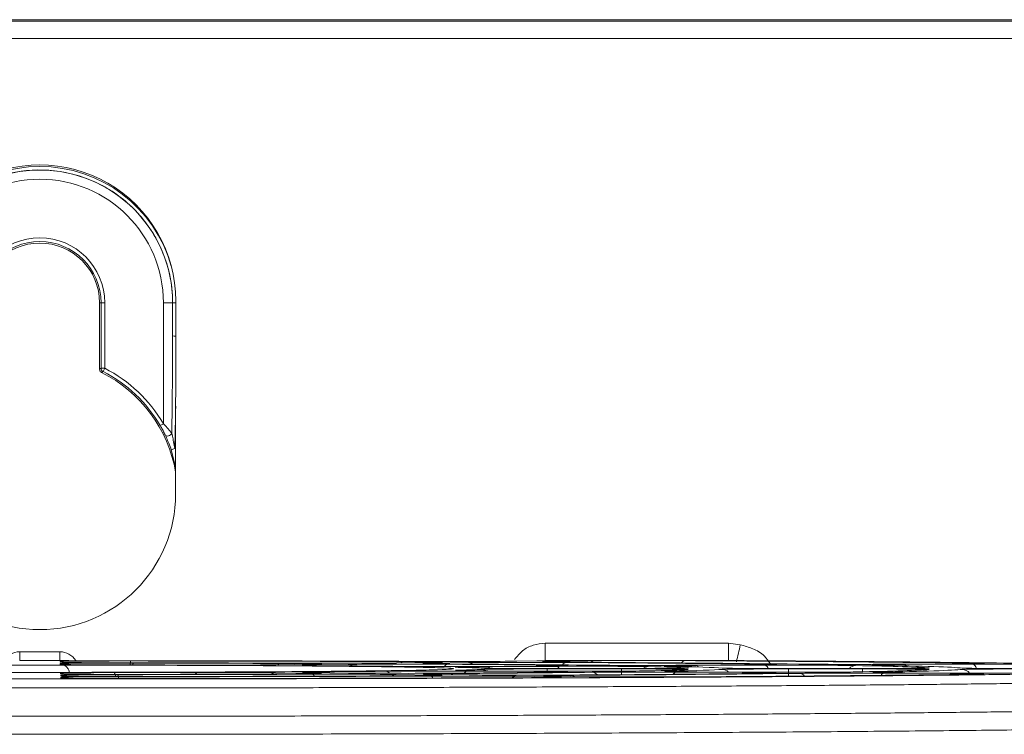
# Model space of a CAD drawing. Header units: millimetres. Extents: x 0 to 2100, y 0 to 1485.
# Tile 49 of 66: x 613 to 667, y 1332 to 1371. Entities that reach past the tile are written whole.
import ezdxf

# ---------------------------------------------------------------- set-up
doc = ezdxf.new("R2010")
doc.units = ezdxf.units.MM
doc.header["$LTSCALE"] = 5

msp = doc.modelspace()

# ---------------------------------------------------------------- linework, layer by layer
at = {"color": 7, "linetype": 'Continuous', "lineweight": 15}
for p, q in [((717.269, 1370.906), (511.269, 1370.906)), ((511.353, 1370.822), (717.185, 1370.822)), ((717.185, 1369.874), (511.353, 1369.874)), ((617.519, 1351.887), (617.519, 1355.503)), ((617.599, 1355.503), (617.519, 1355.503)), ((617.599, 1351.936), (617.599, 1355.503)), ((617.799, 1355.503), (617.599, 1355.503)), ((617.799, 1355.503), (617.799, 1351.936)), ((620.991, 1348.92), (620.991, 1355.503)), ((620.991, 1355.503), (621.491, 1355.503)), ((621.491, 1355.503), (621.491, 1353.697)), ((621.492, 1355.503), (621.491, 1355.503)), ((621.491, 1353.697), (621.492, 1355.503)), ((621.658, 1345.103), (621.663, 1355.603)), ((617.519, 1351.887), (617.599, 1351.936)), ((617.599, 1351.936), (617.799, 1351.936)), ((617.709, 1351.758), (617.799, 1351.936)), ((620.819, 1348.82), (620.991, 1348.92)), ((613.174, 1336.041), (613.174, 1336.515)), ((613.174, 1336.515), (615.364, 1336.515)), ((615.364, 1336.041), (615.364, 1336.515)), ((641.762, 1336.985), (651.732, 1336.985)), ((651.732, 1336.985), (651.732, 1336.037)), ((651.732, 1336.985), (652.375, 1336.895)), ((613.174, 1336.041), (613.174, 1336.037)), ((615.364, 1336.041), (613.174, 1336.041)), ((615.364, 1336.037), (615.364, 1336.041)), ((615.369, 1335.943), (615.367, 1335.981)), ((615.432, 1336.034), (615.404, 1336.035)), ((635.69, 1335.932), (633.677, 1335.902)), ((635.586, 1335.892), (637.597, 1335.922)), ((641.315, 1336.017), (640.214, 1336)), ((651.732, 1336.037), (641.762, 1336.037)), ((642.115, 1335.991), (644.121, 1336.021)), ((615.375, 1335.829), (615.373, 1335.867)), ((629.134, 1335.833), (627.107, 1335.802)), ((629.025, 1335.793), (631.05, 1335.823)), ((631.071, 1335.355), (629.044, 1335.385)), ((641.256, 1335.736), (637.497, 1335.717)), ((637.517, 1335.461), (641.249, 1335.442)), ((638.614, 1335.701), (642.369, 1335.719)), ((642.372, 1335.459), (638.637, 1335.478)), ((645.915, 1335.599), (641.863, 1335.599)), ((641.863, 1335.579), (645.915, 1335.579)), ((642.944, 1335.758), (642.941, 1335.757)), ((652.602, 1335.793), (648.862, 1335.775)), ((648.882, 1335.403), (652.586, 1335.385)), ((649.974, 1335.758), (653.712, 1335.777)), ((653.713, 1335.402), (650.007, 1335.42)), ((659.018, 1335.599), (654.993, 1335.599)), ((654.993, 1335.579), (659.018, 1335.579)), ((663.911, 1335.85), (660.174, 1335.832)), ((661.283, 1335.815), (665.017, 1335.834)), ((665.599, 1335.872), (665.595, 1335.872)), ((615.402, 1335.312), (615.4, 1335.349)), ((615.408, 1335.197), (615.406, 1335.234)), ((615.414, 1335.083), (615.412, 1335.12)), ((627.088, 1335.375), (629.112, 1335.345)), ((633.648, 1335.276), (635.659, 1335.246)), ((637.627, 1335.256), (635.613, 1335.286)), ((640.177, 1335.177), (642.183, 1335.147)), ((644.16, 1335.157), (642.151, 1335.187)), ((660.196, 1335.346), (663.886, 1335.328)), ((665.017, 1335.345), (661.324, 1335.363))]:
    msp.add_line(p, q, dxfattribs=at)
at = {"color": 8, "linetype": 'Continuous', "lineweight": 15}
for p, q in [((621.659, 1346.57), (621.422, 1347.503)), ((615.43, 1335.94), (615.369, 1335.943)), ((615.436, 1335.826), (615.375, 1335.829)), ((636.752, 1335.592), (636.737, 1335.587)), ((641.863, 1335.461), (641.863, 1335.579)), ((645.915, 1335.267), (645.915, 1335.579)), ((649.433, 1335.629), (649.508, 1335.635)), ((654.993, 1335.185), (654.993, 1335.579)), ((659.018, 1335.423), (659.018, 1335.579)), ((662.573, 1335.63), (662.631, 1335.634)), ((615.544, 1335.304), (615.402, 1335.312)), ((615.569, 1335.189), (615.408, 1335.197)), ((615.584, 1335.075), (615.414, 1335.083))]:
    msp.add_line(p, q, dxfattribs=at)
at = {"color": 7, "linetype": 'Continuous', "lineweight": 15, "flags": 128}
for points in [[(621.086, 1348.315), (621.114, 1348.281), (621.157, 1348.258), (621.211, 1348.25), (621.271, 1348.257), (621.329, 1348.279), (621.382, 1348.313), (621.423, 1348.355), (621.448, 1348.403)], [(615.367, 1335.981), (615.461, 1335.972), (615.466, 1335.971)]]:
    msp.add_lwpolyline(points, dxfattribs=at)
at = {"color": 8, "linetype": 'Continuous', "lineweight": 15, "flags": 128}
for points in [[(642.115, 1335.991), (642.196, 1335.981), (642.27, 1335.957)], [(629.025, 1335.793), (629.107, 1335.783), (629.18, 1335.759)], [(635.586, 1335.892), (635.667, 1335.883), (635.741, 1335.858)], [(615.402, 1335.312), (615.496, 1335.303), (615.501, 1335.302)], [(628.958, 1335.311), (629.031, 1335.335), (629.112, 1335.345)], [(635.505, 1335.212), (635.578, 1335.236), (635.659, 1335.246)], [(642.029, 1335.113), (642.102, 1335.138), (642.183, 1335.147)]]:
    msp.add_lwpolyline(points, dxfattribs=at)
at = {"color": 7, "linetype": 'Continuous', "lineweight": 15}
for centre, radius, start, end in [((614.269, 1355.607), 7.394, 359.9738, 180.0262), ((614.269, 1355.503), 7.222, 0, 180), ((614.269, 1355.503), 6.722, 0, 180), ((614.269, 1355.503), 3.53, 0, 180), ((614.269, 1355.503), 3.33, 0, 180), ((614.269, 1355.503), 3.25, 0, 180), ((617.799, 1351.936), 0.2, 180.0029, 243.0127), ((632.592, 1328.095), 27.955, 122.1684, 122.3603), ((614.269, 1345.003), 7.5, 9.8325, 63.3813), ((614.269, 1345.003), 7.58, 30.2294, 63.0156), ((614.269, 1345.003), 7.78, 30.2294, 63.0156), ((621.914, 1346.558), 1.065, 106.5558, 117.5305), ((614.269, 1345.107), 7.389, 180.0262, 359.9738), ((615.406, 1334.734), 0.5, 65.458, 90.0003), ((615.412, 1334.62), 0.5, 65.4985, 90.0003)]:
    msp.add_arc(centre, radius, start, end, dxfattribs=at)
at = {"color": 8, "linetype": 'Continuous', "lineweight": 15}
for centre, radius, start, end in [((614.269, 1355.496), 7.423, 15.617, 164.383), ((621.631, 1356.378), 0.886, 260.9898, 272.085), ((621.63, 1354.572), 0.886, 260.9898, 272.085), ((635.284, 1340.246), 17.417, 345.7849, 348.9068), ((619.696, 1335.807), 0.522, 156.978, 181.101), ((634.031, 1335.839), 0.139, 97.9054, 151.6989), ((637.591, 1335.525), 0.398, 52.9148, 89.1487), ((642.93, 1335.682), 0.252, 95.5487, 151.8433), ((644.115, 1335.623), 0.398, 53.0698, 89.1521), ((649.391, 1335.792), 0.241, 95.9569, 151.7891), ((619.478, 1335.791), 0.154, 136.3628, 177.6497), ((622.657, 1335.242), 0.154, 17.1941, 73.6518), ((627.335, 1335.753), 0.128, 100.0049, 156.2662), ((629.854, 1335.187), 0.238, 50.3695, 87.9542), ((631.044, 1335.425), 0.398, 52.5022, 89.1398), ((633.061, 1335.112), 0.342, 41.8459, 88.0624), ((636.496, 1335.571), 0.262, 94.3988, 146.6085), ((637.545, 1335.258), 0.205, 97.7751, 152.4702), ((638.285, 1335.065), 0.488, 59.5033, 89.8829), ((638.59, 1335.507), 0.194, 33.2127, 83.0169), ((641.261, 1335.274), 0.169, 94.2621, 138.7283), ((642.339, 1335.511), 0.211, 24.6303, 81.8193), ((644.313, 1335.028), 0.367, 38.6808, 88.2457), ((647.366, 1335.258), 0.446, 90.5194, 129.9202), ((648.911, 1335.198), 0.207, 97.9532, 153.7435), ((649.959, 1335.58), 0.178, 34.4802, 85.0607), ((651.387, 1335.055), 0.496, 45.9434, 89.8883), ((652.599, 1335.216), 0.169, 94.3051, 139.1678), ((653.655, 1335.526), 0.257, 16.7925, 77.277), ((658.655, 1335.32), 0.443, 90.9223, 141.0031), ((661.268, 1335.64), 0.176, 36.2042, 85.2351), ((664.443, 1335.052), 0.498, 36.0896, 89.9147), ((664.939, 1335.553), 0.291, 11.3418, 74.4368), ((618.072, 1335.187), 0.309, 357.2897, 38.517), ((618.146, 1335.077), 0.404, 357.2843, 27.6165), ((627.092, 1334.982), 0.394, 90.66, 126.5258), ((629.047, 1335.126), 0.168, 20.7876, 77.2283), ((633.653, 1334.883), 0.394, 90.6597, 126.5047), ((635.493, 1335.017), 0.176, 22.4628, 78.6992), ((636.575, 1335.111), 0.216, 46.9981, 87.3889), ((640.182, 1334.784), 0.394, 90.6597, 126.5049), ((643.193, 1335.024), 0.205, 45.1239, 87.0289), ((655.568, 1334.951), 0.387, 38.6399, 87.8186), ((660.226, 1335.139), 0.209, 98.0707, 154.5834), ((663.899, 1335.158), 0.17, 94.3336, 139.4591)]:
    msp.add_arc(centre, radius, start, end, dxfattribs=at)
at = {"color": 7, "linetype": 'Continuous', "lineweight": 15}
for centre, major_axis, ratio, start_param, end_param in [((620.991, 1353.814), (0, 13.357), 0.037434, 4.29527, 4.703662), ((614.269, 1335.589), (50.368, 0), 0.008727, 1.135467, 1.53002), ((614.269, 1335.589), (48.632, 0), 0.008727, 1.152764, 1.4689), ((632.53, 1335.948), (3.65, 0), 0.008727, 0.59356, 1.152764), ((637.051, 1336.016), (3.654, 0), 0.008727, 4.27706, 5.75919), ((632.53, 1335.948), (3.65, 0), 0.008727, 5.75919, 6.237881), ((640.757, 1335.906), (3.648, 0), 0.008727, 0.941176, 2.61839), ((645.278, 1335.975), (3.652, 0), 0.008727, 3.190602, 4.100976), ((614.269, 1335.589), (48.632, 0), 0.008727, 0.625604, 0.941176), ((614.269, 1335.589), (50.368, 0), 0.008727, 0.609763, 0.959383), ((647.285, 1336.005), (3.653, 0), 0.008727, 0.964949, 2.61839), ((614.269, 1335.589), (61.632, 0), 0.008727, 0.602604, 0.964949), ((614.269, 1335.589), (24.368, 0), 0.008727, 1.217823, 1.404862), ((614.269, 1335.589), (24.368, 0), 0.008727, 4.879142, 5.065679), ((614.269, 1335.589), (37.368, 0), 0.008727, 1.163493, 1.458076), ((614.269, 1335.589), (35.632, 0), 0.008727, 1.196018, 1.427251), ((623.952, 1335.818), (3.644, 0), 0.008727, 4.359416, 5.75919), ((623.952, 1335.36), (3.62, 0), 0.008727, 0.523203, 1.924086), ((625.978, 1335.849), (3.645, 0), 0.008727, 0.632681, 1.196018), ((632.18, 1335.777), (3.641, 0), 0.008727, 3.179839, 4.018615), ((632.18, 1335.401), (3.622, 0), 0.008727, 3.220318, 3.665587), ((632.18, 1335.401), (3.622, 0), 0.008727, 2.265155, 2.6413), ((630.517, 1335.917), (3.649, 0), 0.008727, 4.305086, 5.75919), ((625.978, 1335.849), (3.645, 0), 0.008727, 5.75919, 6.243604), ((614.269, 1335.589), (24.368, 0), 0.008727, 0.690564, 0.877023), ((614.269, 1335.589), (24.368, 0), 0.008727, 5.406748, 5.593829), ((634.205, 1335.807), (3.643, 0), 0.008727, 0.897924, 2.61839), ((638.745, 1335.876), (3.647, 0), 0.008727, 3.186178, 4.072949), ((614.269, 1335.589), (35.632, 0), 0.008727, 5.384691, 5.61519), ((614.269, 1335.589), (35.632, 0), 0.008727, 0.667358, 0.897924), ((614.269, 1335.589), (37.368, 0), 0.008727, 0.637221, 0.931356), ((614.269, 1335.589), (37.368, 0), 0.008727, 5.352375, 5.646887), ((614.269, 1335.589), (24.368, 0), 0.008727, 0.170918, 0.358284), ((614.269, 1335.589), (24.368, 0), 0.008727, 5.926928, 6.113169), ((641.863, 1335.63), (3.634, 0), 0.008727, 3.312511, 4.712389), ((641.863, 1335.547), (3.629, 0), 0.008727, 1.570796, 2.971576), ((645.915, 1335.63), (3.634, 0), 0.008727, 4.712389, 5.950445), ((645.915, 1335.547), (3.629, 0), 0.008727, 0.493977, 1.570796), ((614.269, 1335.589), (35.632, 0), 0.008727, 0.148536, 0.37975), ((614.269, 1335.589), (35.632, 0), 0.008727, 5.903827, 6.133745), ((614.269, 1335.589), (37.368, 0), 0.008727, 0.116569, 0.411355), ((614.269, 1335.589), (37.368, 0), 0.008727, 5.873598, 6.167525), ((654.993, 1335.63), (3.634, 0), 0.008727, 3.258161, 4.712389), ((654.993, 1335.547), (3.629, 0), 0.008727, 1.570796, 3.025933), ((614.269, 1335.589), (48.632, 0), 0.008727, 0.105298, 0.421313), ((614.269, 1335.589), (48.632, 0), 0.008727, 5.862055, 6.176978), ((659.018, 1335.63), (3.634, 0), 0.008727, 4.712389, 5.900871), ((659.018, 1335.547), (3.629, 0), 0.008727, 0.493962, 1.570796), ((614.269, 1335.589), (50.368, 0), 0.008727, 0.088532, 0.438676), ((614.269, 1335.589), (50.368, 0), 0.008727, 5.846148, 6.195564), ((668.06, 1335.63), (3.634, 0), 0.008727, 3.230125, 4.712389), ((668.06, 1335.547), (3.629, 0), 0.008727, 1.570796, 3.053971), ((614.269, 1335.589), (37.368, 0), 0.008727, 4.825955, 5.120055), ((614.269, 1335.589), (50.368, 0), 0.008727, 4.798577, 5.148104), ((614.269, 1335.589), (61.632, 0), 0.008727, 4.792317, 5.153804), ((614.269, 1335.589), (48.632, 0), 0.008727, 4.815278, 5.13005), ((614.269, 1335.589), (35.632, 0), 0.008727, 4.856963, 5.086832), ((625.978, 1335.329), (3.618, 0), 0.008727, 5.086832, 6.206909), ((630.517, 1335.26), (3.614, 0), 0.008727, 0.523203, 1.978462), ((634.205, 1335.371), (3.62, 0), 0.008727, 3.665587, 5.384691), ((632.53, 1335.23), (3.613, 0), 0.008727, 5.13005, 6.206859), ((638.745, 1335.302), (3.617, 0), 0.008727, 3.220375, 3.665587), ((637.051, 1335.162), (3.609, 0), 0.008727, 0.523203, 2.006511), ((638.745, 1335.302), (3.617, 0), 0.008727, 2.210783, 2.626429), ((640.757, 1335.271), (3.615, 0), 0.008727, 3.665587, 5.341471), ((639.058, 1335.131), (3.608, 0), 0.008727, 5.153804, 6.206809), ((645.278, 1335.203), (3.611, 0), 0.008727, 3.220431, 3.665587), ((614.269, 1335.589), (48.632, 0), 0.008727, 5.341471, 5.656771), ((614.269, 1335.589), (50.368, 0), 0.008727, 5.324327, 5.6742), ((647.285, 1335.173), (3.61, 0), 0.008727, 3.665587, 5.317716), ((614.269, 1335.589), (61.632, 0), 0.008727, 5.317716, 5.679675)]:
    msp.add_ellipse(centre, major_axis=major_axis, ratio=ratio, start_param=start_param, end_param=end_param, dxfattribs=at)
at = {"color": 8, "linetype": 'Continuous', "lineweight": 15}
for centre, major_axis, ratio, start_param, end_param in [((620.991, 1353.803), (0, 13.357), 0.052408, 4.227634, 4.41453), ((613.174, 1335.515), (0.028, 1), 0.999504, 0.028186, 1.056476), ((615.364, 1335.515), (-0.028, 1), 0.999504, 5.226486, 6.254999), ((632.53, 1335.948), (3.65, 0), 0.008727, 6.237881, 6.876745), ((645.278, 1335.975), (3.652, 0), 0.008727, 2.61839, 3.190602), ((632.18, 1335.401), (3.622, 0), 0.008727, 2.6413, 3.220318), ((632.18, 1335.777), (3.641, 0), 0.008727, 2.61839, 3.179839), ((625.978, 1335.849), (3.645, 0), 0.008727, 6.243604, 6.915866), ((638.745, 1335.876), (3.647, 0), 0.008727, 2.61839, 3.186178), ((645.915, 1335.547), (3.629, 0), 0.008727, 6.133745, 6.777162), ((645.915, 1335.63), (3.634, 0), 0.008727, 5.950445, 6.431721), ((659.018, 1335.547), (3.629, 0), 0.008727, 6.176978, 6.777148), ((659.018, 1335.63), (3.634, 0), 0.008727, 5.900871, 6.388483), ((625.978, 1335.329), (3.618, 0), 0.008727, 6.206909, 6.806388), ((638.745, 1335.302), (3.617, 0), 0.008727, 2.626429, 3.220375), ((632.53, 1335.23), (3.613, 0), 0.008727, 6.206859, 6.806388), ((645.278, 1335.203), (3.611, 0), 0.008727, 2.182735, 3.220431), ((639.058, 1335.131), (3.608, 0), 0.008727, 6.206809, 6.806388)]:
    msp.add_ellipse(centre, major_axis=major_axis, ratio=ratio, start_param=start_param, end_param=end_param, dxfattribs=at)
at = {"color": 7, "linetype": 'Continuous', "lineweight": 15}
for points, knots in [([(621.492, 1355.503), (621.49, 1355.636), (621.479, 1356.305), (621.225, 1357.776), (620.28, 1359.758), (618.531, 1361.509), (616.303, 1362.581), (613.847, 1362.856), (611.442, 1362.303), (609.352, 1360.986), (607.825, 1359.053), (607.126, 1357.11), (607.066, 1355.902), (607.046, 1355.503)], [0, 0, 0, 0, 0.017692, 0.088872, 0.196343, 0.303797, 0.411108, 0.518274, 0.625357, 0.732455, 0.839658, 0.947012, 1, 1, 1, 1]), ([(617.629, 1351.708), (617.61, 1351.72), (617.572, 1351.744), (617.534, 1351.802), (617.52, 1351.852), (617.519, 1351.881), (617.519, 1351.887)], [0, 0, 0, 0, 0.3048634, 0.609727, 0.914586, 1, 1, 1, 1]), ([(621.086, 1348.315), (621.068, 1348.351), (621.017, 1348.457), (620.923, 1348.637), (620.847, 1348.77), (620.819, 1348.82)], [0, 0, 0, 0, 0.246147, 0.715128, 1, 1, 1, 1]), ([(620.991, 1348.92), (621.04, 1348.869), (621.171, 1348.732), (621.338, 1348.539), (621.419, 1348.439), (621.448, 1348.403)], [0, 0, 0, 0, 0.275756, 0.737167, 1, 1, 1, 1]), ([(621.422, 1347.503), (621.379, 1347.62), (621.297, 1347.844), (621.173, 1348.131), (621.109, 1348.265), (621.086, 1348.315)], [0, 0, 0, 0, 0.40926, 0.781367, 1, 1, 1, 1]), ([(621.448, 1348.403), (621.46, 1348.352), (621.494, 1348.203), (621.552, 1347.922), (621.59, 1347.699), (621.611, 1347.579)], [0, 0, 0, 0, 0.195744, 0.570521, 1, 1, 1, 1]), ([(652.375, 1336.895), (652.605, 1336.832), (653.074, 1336.705), (653.669, 1336.362), (653.912, 1336.01), (654.014, 1335.862)], [0, 0, 0, 0, 0.360018, 0.73211, 1, 1, 1, 1]), ([(615.367, 1335.981), (615.402, 1335.984), (615.475, 1335.991), (616.053, 1336), (616.927, 1336.007), (618.031, 1336.011), (618.821, 1336.011), (619.216, 1336.011)], [0, 0, 0, 0, 0.19401, 0.395212, 0.596556, 0.798287, 1, 1, 1, 1]), ([(618.472, 1335.913), (618.347, 1335.913), (617.835, 1335.914), (616.974, 1335.917), (616.092, 1335.924), (615.533, 1335.932), (615.46, 1335.938), (615.43, 1335.94)], [0, 0, 0, 0, 0.080647, 0.329556, 0.578427, 0.827497, 1, 1, 1, 1]), ([(616.322, 1336.028), (616.21, 1336.028), (615.986, 1336.028), (615.698, 1336.03), (615.501, 1336.032), (615.45, 1336.033), (615.432, 1336.034)], [0, 0, 0, 0, 0.2823584, 0.5647336, 0.846724, 1, 1, 1, 1]), ([(641.762, 1336.037), (641.788, 1336.035), (641.839, 1336.03), (641.678, 1336.023), (641.438, 1336.019), (641.315, 1336.017)], [0, 0, 0, 0, 0.337952, 0.663196, 1, 1, 1, 1]), ([(652.07, 1336.034), (652.059, 1336.034), (651.956, 1336.034), (651.83, 1336.036), (651.755, 1336.037), (651.732, 1336.037)], [0, 0, 0, 0, 0.080096, 0.716549, 1, 1, 1, 1]), ([(677.108, 1335.666), (676.617, 1335.69), (675.817, 1335.729), (673.834, 1335.781), (671.785, 1335.824), (669.293, 1335.866), (666.444, 1335.905), (663.307, 1335.941), (659.897, 1335.975), (656.174, 1336.006), (653.438, 1336.024), (652.07, 1336.034)], [0, 0, 0, 0, 0.166512, 0.271343, 0.376175, 0.484051, 0.591928, 0.692603, 0.793277, 0.896639, 1, 1, 1, 1]), ([(551.427, 1335.512), (551.741, 1335.496), (552.371, 1335.463), (553.977, 1335.414), (556.083, 1335.366), (558.63, 1335.321), (561.507, 1335.28), (564.654, 1335.243), (568.189, 1335.207), (572.059, 1335.174), (576.205, 1335.145), (580.597, 1335.119), (585.277, 1335.096), (590.155, 1335.076), (595.187, 1335.06), (600.327, 1335.048), (605.623, 1335.04), (610.969, 1335.035), (616.306, 1335.035), (621.617, 1335.038), (626.932, 1335.046), (632.157, 1335.057), (637.222, 1335.072), (642.102, 1335.09), (646.837, 1335.113), (652.08, 1335.143), (657.609, 1335.182), (662.531, 1335.228), (666.319, 1335.271), (669.198, 1335.31), (671.681, 1335.351), (673.772, 1335.395), (675.801, 1335.448), (676.616, 1335.488), (677.111, 1335.512)], [0, 0, 0, 0, 0.0314854, 0.0632302, 0.095801, 0.1286592, 0.1576997, 0.1867402, 0.2165152, 0.2465092, 0.2755522, 0.3047983, 0.334359, 0.3643507, 0.3933925, 0.4226374, 0.452197, 0.4821873, 0.5112273, 0.5402673, 0.5700416, 0.6000349, 0.6290765, 0.6583211, 0.6878803, 0.7178704, 0.7617824, 0.8056943, 0.8356887, 0.8647318, 0.893978, 0.9235388, 0.9535305, 1, 1, 1, 1]), ([(591.786, 1335.592), (591.773, 1335.594), (591.702, 1335.608), (592.201, 1335.632), (593.314, 1335.664), (595.063, 1335.694), (597.353, 1335.72), (600.118, 1335.743), (603.291, 1335.762), (606.77, 1335.775), (610.467, 1335.784), (613.002, 1335.785), (614.269, 1335.786)], [0, 0, 0, 0, 0.025266, 0.133595, 0.241898, 0.350202, 0.458496, 0.566791, 0.675089, 0.783387, 0.891693, 1, 1, 1, 1]), ([(636.737, 1335.587), (636.735, 1335.58), (636.729, 1335.562), (635.988, 1335.533), (634.638, 1335.502), (632.672, 1335.474), (630.2, 1335.448), (627.265, 1335.427), (623.969, 1335.41), (620.392, 1335.399), (616.339, 1335.392), (612.196, 1335.392), (608.143, 1335.399), (604.566, 1335.41), (601.271, 1335.427), (598.337, 1335.448), (595.867, 1335.474), (593.901, 1335.502), (592.551, 1335.533), (591.809, 1335.562), (591.804, 1335.58), (591.801, 1335.587)], [0, 0, 0, 0, 0.034343, 0.088336, 0.142329, 0.196352, 0.250375, 0.304377, 0.358379, 0.412383, 0.466386, 0.533685, 0.587682, 0.641678, 0.695673, 0.749669, 0.803663, 0.857658, 0.911659, 0.96566, 1, 1, 1, 1]), ([(614.269, 1335.786), (615.537, 1335.785), (618.072, 1335.784), (621.769, 1335.775), (625.249, 1335.762), (628.423, 1335.743), (631.186, 1335.72), (633.475, 1335.694), (635.224, 1335.664), (636.337, 1335.632), (636.836, 1335.608), (636.766, 1335.594), (636.752, 1335.592)], [0, 0, 0, 0, 0.108311, 0.216623, 0.324957, 0.433292, 0.541528, 0.649769, 0.758059, 0.866347, 0.974636, 1, 1, 1, 1]), ([(615.373, 1335.867), (615.418, 1335.87), (615.504, 1335.877), (616.152, 1335.887), (617.059, 1335.893), (618.182, 1335.897), (618.972, 1335.897), (619.366, 1335.897)], [0, 0, 0, 0, 0.213378, 0.409698, 0.606198, 0.803108, 1, 1, 1, 1]), ([(618.294, 1335.799), (618.23, 1335.799), (617.782, 1335.799), (616.98, 1335.802), (616.099, 1335.809), (615.539, 1335.817), (615.466, 1335.823), (615.436, 1335.826)], [0, 0, 0, 0, 0.04287, 0.302051, 0.561163, 0.820454, 1, 1, 1, 1]), ([(615.561, 1335.791), (615.571, 1335.787), (615.619, 1335.77), (615.715, 1335.705), (615.813, 1335.584), (615.872, 1335.453), (615.868, 1335.369), (615.867, 1335.344)], [0, 0, 0, 0, 0.061382, 0.295429, 0.569948, 0.8708, 1, 1, 1, 1]), ([(637.497, 1335.717), (637.442, 1335.717), (637.044, 1335.715), (636.215, 1335.713), (635.027, 1335.713), (633.895, 1335.717), (633.334, 1335.722), (633.054, 1335.724)], [0, 0, 0, 0, 0.038984, 0.279138, 0.519302, 0.759656, 1, 1, 1, 1]), ([(633.073, 1335.454), (633.116, 1335.454), (633.412, 1335.457), (634.101, 1335.462), (635.231, 1335.465), (636.438, 1335.465), (637.157, 1335.462), (637.517, 1335.461)], [0, 0, 0, 0, 0.040248, 0.280012, 0.519801, 0.759908, 1, 1, 1, 1]), ([(637.09, 1335.663), (637.067, 1335.664), (636.962, 1335.666), (636.944, 1335.669), (636.93, 1335.671)], [0, 0, 0, 0, 0.215467, 1, 1, 1, 1]), ([(638.637, 1335.478), (638.582, 1335.478), (638.192, 1335.48), (637.57, 1335.485), (637.034, 1335.493), (636.973, 1335.499), (636.95, 1335.501)], [0, 0, 0, 0, 0.0581097, 0.4135345, 0.7688263, 1, 1, 1, 1]), ([(637.076, 1335.684), (637.085, 1335.684), (637.168, 1335.688), (637.672, 1335.694), (638.3, 1335.698), (638.614, 1335.701)], [0, 0, 0, 0, 0.060319, 0.53017, 1, 1, 1, 1]), ([(641.249, 1335.442), (641.586, 1335.44), (642.235, 1335.435), (642.735, 1335.429), (642.805, 1335.425), (642.812, 1335.425)], [0, 0, 0, 0, 0.493798, 0.950041, 1, 1, 1, 1]), ([(642.941, 1335.759), (642.899, 1335.756), (642.801, 1335.751), (642.214, 1335.742), (641.575, 1335.738), (641.256, 1335.736)], [0, 0, 0, 0, 0.267029, 0.633531, 1, 1, 1, 1]), ([(642.932, 1335.412), (642.906, 1335.41), (642.842, 1335.404), (642.467, 1335.399), (642.242, 1335.396)], [0, 0, 0, 0, 0.399086, 1, 1, 1, 1]), ([(642.256, 1335.782), (642.518, 1335.778), (642.803, 1335.775), (642.858, 1335.771), (642.863, 1335.771)], [0, 0, 0, 0, 0.916991, 1, 1, 1, 1]), ([(642.369, 1335.719), (642.76, 1335.721), (643.512, 1335.724), (644.752, 1335.724), (645.868, 1335.72), (646.817, 1335.714), (647.18, 1335.707), (647.362, 1335.704)], [0, 0, 0, 0, 0.212888, 0.409186, 0.605808, 0.802914, 1, 1, 1, 1]), ([(647.367, 1335.474), (647.168, 1335.471), (646.784, 1335.464), (645.789, 1335.458), (644.663, 1335.455), (643.453, 1335.455), (642.732, 1335.457), (642.372, 1335.459)], [0, 0, 0, 0, 0.2128537, 0.4093159, 0.6059997, 0.8030069, 1, 1, 1, 1]), ([(648.862, 1335.775), (648.751, 1335.774), (648.295, 1335.772), (647.391, 1335.77), (646.206, 1335.771), (645.099, 1335.775), (644.569, 1335.78), (644.304, 1335.783)], [0, 0, 0, 0, 0.0743121, 0.3056121, 0.5369416, 0.7684756, 1, 1, 1, 1]), ([(644.324, 1335.395), (644.404, 1335.396), (644.725, 1335.399), (645.467, 1335.404), (646.596, 1335.408), (647.804, 1335.408), (648.523, 1335.405), (648.882, 1335.403)], [0, 0, 0, 0, 0.075308, 0.306273, 0.537295, 0.768655, 1, 1, 1, 1]), ([(648.52, 1335.719), (648.471, 1335.72), (648.331, 1335.723), (648.308, 1335.726), (648.293, 1335.728)], [0, 0, 0, 0, 0.353817, 1, 1, 1, 1]), ([(650.007, 1335.42), (649.9, 1335.421), (649.46, 1335.423), (648.831, 1335.429), (648.36, 1335.437), (648.331, 1335.442), (648.322, 1335.444)], [0, 0, 0, 0, 0.11395, 0.467246, 0.820449, 1, 1, 1, 1]), ([(648.436, 1335.741), (648.445, 1335.742), (648.527, 1335.745), (649.033, 1335.752), (649.66, 1335.756), (649.974, 1335.758)], [0, 0, 0, 0, 0.061581, 0.530802, 1, 1, 1, 1]), ([(649.484, 1335.625), (649.484, 1335.625), (649.484, 1335.625), (649.44, 1335.622), (649.346, 1335.621), (649.313, 1335.62)], [0, 0, 0, 0, 0.136349, 0.693193, 1, 1, 1, 1]), ([(649.48, 1335.542), (649.481, 1335.542), (649.482, 1335.542), (649.477, 1335.542), (649.475, 1335.542)], [0, 0, 0, 0, 0.502357, 1, 1, 1, 1]), ([(652.586, 1335.385), (652.887, 1335.383), (653.503, 1335.379), (654.008, 1335.373), (654.096, 1335.369), (654.105, 1335.369)], [0, 0, 0, 0, 0.461427, 0.941955, 1, 1, 1, 1]), ([(654.291, 1335.816), (654.249, 1335.814), (654.15, 1335.808), (653.56, 1335.799), (652.921, 1335.795), (652.602, 1335.793)], [0, 0, 0, 0, 0.271833, 0.635932, 1, 1, 1, 1]), ([(653.712, 1335.777), (654.056, 1335.778), (654.758, 1335.781), (655.949, 1335.781), (657.081, 1335.778), (658.06, 1335.772), (658.452, 1335.766), (658.648, 1335.763)], [0, 0, 0, 0, 0.19359, 0.394748, 0.596196, 0.798108, 1, 1, 1, 1]), ([(658.652, 1335.416), (658.465, 1335.413), (658.084, 1335.407), (657.13, 1335.401), (656.003, 1335.397), (654.794, 1335.397), (654.073, 1335.4), (653.713, 1335.402)], [0, 0, 0, 0, 0.19344, 0.394783, 0.596322, 0.798168, 1, 1, 1, 1]), ([(654.291, 1335.815), (654.292, 1335.815), (654.293, 1335.815), (654.291, 1335.815), (654.291, 1335.815)], [0, 0, 0, 0, 0.792991, 1, 1, 1, 1]), ([(660.174, 1335.832), (660.034, 1335.831), (659.548, 1335.829), (658.605, 1335.827), (657.425, 1335.828), (656.331, 1335.833), (655.817, 1335.838), (655.56, 1335.84)], [0, 0, 0, 0, 0.091486, 0.31848, 0.545515, 0.772762, 1, 1, 1, 1]), ([(659.868, 1335.775), (659.803, 1335.777), (659.641, 1335.78), (659.616, 1335.783), (659.6, 1335.785)], [0, 0, 0, 0, 0.402326, 1, 1, 1, 1]), ([(661.324, 1335.363), (661.19, 1335.364), (660.725, 1335.367), (660.097, 1335.373), (659.657, 1335.381), (659.643, 1335.385), (659.639, 1335.387)], [0, 0, 0, 0, 0.1430162, 0.4967267, 0.8503647, 1, 1, 1, 1]), ([(659.744, 1335.798), (659.754, 1335.799), (659.836, 1335.802), (660.341, 1335.809), (660.969, 1335.813), (661.283, 1335.815)], [0, 0, 0, 0, 0.062091, 0.531058, 1, 1, 1, 1]), ([(662.588, 1335.625), (662.585, 1335.625), (662.572, 1335.624), (662.508, 1335.621), (662.386, 1335.619), (662.358, 1335.618)], [0, 0, 0, 0, 0.214734, 0.822574, 1, 1, 1, 1]), ([(665.595, 1335.873), (665.553, 1335.871), (665.455, 1335.865), (664.868, 1335.856), (664.23, 1335.852), (663.911, 1335.85)], [0, 0, 0, 0, 0.267037, 0.633533, 1, 1, 1, 1]), ([(665.017, 1335.834), (665.336, 1335.835), (666.011, 1335.838), (667.173, 1335.838), (668.313, 1335.835), (669.308, 1335.829), (669.716, 1335.823), (669.919, 1335.82)], [0, 0, 0, 0, 0.182516, 0.386462, 0.590678, 0.795349, 1, 1, 1, 1]), ([(665.045, 1335.894), (665.25, 1335.891), (665.456, 1335.889), (665.503, 1335.886), (665.503, 1335.886)], [0, 0, 0, 0, 0.994364, 1, 1, 1, 1]), ([(677.606, 1335.021), (677.107, 1334.997), (676.298, 1334.957), (674.291, 1334.905), (672.225, 1334.862), (669.708, 1334.82), (666.799, 1334.781), (663.538, 1334.744), (659.942, 1334.709), (655.976, 1334.677), (651.717, 1334.648), (647.224, 1334.622), (642.513, 1334.6), (637.542, 1334.581), (632.415, 1334.566), (627.196, 1334.555), (621.899, 1334.547), (616.484, 1334.543), (611.065, 1334.544), (605.709, 1334.548), (600.425, 1334.556), (595.177, 1334.568), (590.078, 1334.584), (585.188, 1334.604), (580.512, 1334.626), (576.022, 1334.653), (571.818, 1334.683), (567.945, 1334.715), (564.404, 1334.75), (561.178, 1334.788), (558.832, 1334.821), (556.803, 1334.854), (555.063, 1334.887), (553.288, 1334.929), (551.837, 1334.973), (551.234, 1335.005), (550.932, 1335.021)], [0, 0, 0, 0, 0.046467, 0.075404, 0.104542, 0.134313, 0.164304, 0.193243, 0.222383, 0.252157, 0.28215, 0.311086, 0.340222, 0.369992, 0.39998, 0.428919, 0.458058, 0.487831, 0.517823, 0.546758, 0.575895, 0.605665, 0.635654, 0.664591, 0.693728, 0.7235, 0.75349, 0.782429, 0.811569, 0.841342, 0.871335, 0.884962, 0.912231, 0.939668, 0.969721, 1, 1, 1, 1]), ([(615.544, 1335.304), (615.518, 1335.305), (615.469, 1335.306), (615.465, 1335.306), (615.463, 1335.307)], [0, 0, 0, 0, 0.523259, 1, 1, 1, 1]), ([(615.569, 1335.189), (615.538, 1335.19), (615.481, 1335.191), (615.474, 1335.192), (615.471, 1335.192)], [0, 0, 0, 0, 0.527036, 1, 1, 1, 1]), ([(615.584, 1335.074), (615.549, 1335.076), (615.489, 1335.077), (615.48, 1335.078), (615.476, 1335.078)], [0, 0, 0, 0, 0.585541, 1, 1, 1, 1]), ([(619.402, 1335.281), (618.974, 1335.281), (618.151, 1335.281), (617.005, 1335.285), (616.135, 1335.292), (615.627, 1335.299), (615.559, 1335.303), (615.544, 1335.304)], [0, 0, 0, 0, 0.2485364, 0.4773737, 0.7063483, 0.9356611, 1, 1, 1, 1]), ([(619.264, 1335.167), (618.885, 1335.167), (618.112, 1335.167), (617.01, 1335.171), (616.144, 1335.178), (615.647, 1335.184), (615.579, 1335.188), (615.569, 1335.189)], [0, 0, 0, 0, 0.2320114, 0.4728248, 0.7137468, 0.9549936, 1, 1, 1, 1]), ([(619.19, 1335.053), (618.838, 1335.053), (618.092, 1335.053), (617.015, 1335.057), (616.152, 1335.064), (615.659, 1335.07), (615.592, 1335.074), (615.584, 1335.075)], [0, 0, 0, 0, 0.221777, 0.469372, 0.717059, 0.965063, 1, 1, 1, 1]), ([(615.628, 1335.359), (615.64, 1335.36), (615.731, 1335.364), (616.262, 1335.37), (617.165, 1335.376), (617.931, 1335.378), (618.314, 1335.379)], [0, 0, 0, 0, 0.044873, 0.36304, 0.681528, 1, 1, 1, 1]), ([(615.698, 1335.246), (615.713, 1335.247), (615.827, 1335.25), (616.397, 1335.256), (617.34, 1335.263), (618.116, 1335.264), (618.504, 1335.265)], [0, 0, 0, 0, 0.048362, 0.365334, 0.682676, 1, 1, 1, 1]), ([(615.74, 1335.133), (615.757, 1335.133), (615.884, 1335.137), (616.472, 1335.143), (617.435, 1335.149), (618.215, 1335.15), (618.605, 1335.151)], [0, 0, 0, 0, 0.049464, 0.366052, 0.683035, 1, 1, 1, 1]), ([(654.268, 1335.355), (654.255, 1335.353), (654.217, 1335.348), (653.881, 1335.343), (653.667, 1335.34)], [0, 0, 0, 0, 0.365163, 1, 1, 1, 1]), ([(655.583, 1335.337), (655.679, 1335.338), (656.012, 1335.342), (656.781, 1335.347), (657.909, 1335.351), (659.117, 1335.351), (659.837, 1335.348), (660.196, 1335.346)], [0, 0, 0, 0, 0.092358, 0.319042, 0.545801, 0.772908, 1, 1, 1, 1]), ([(665.568, 1335.299), (665.559, 1335.297), (665.534, 1335.291), (665.22, 1335.287), (665.013, 1335.284)], [0, 0, 0, 0, 0.340312, 1, 1, 1, 1]), ([(669.921, 1335.358), (669.743, 1335.355), (669.365, 1335.35), (668.434, 1335.344), (667.307, 1335.34), (666.097, 1335.34), (665.377, 1335.343), (665.017, 1335.345)], [0, 0, 0, 0, 0.1822976, 0.3864411, 0.5907668, 0.7953899, 1, 1, 1, 1]), ([(550.906, 1333.493), (551.011, 1333.487), (551.38, 1333.465), (552.299, 1333.428), (553.868, 1333.382), (555.89, 1333.338), (558.326, 1333.295), (561.152, 1333.254), (564.336, 1333.216), (567.91, 1333.18), (571.811, 1333.146), (575.999, 1333.116), (580.433, 1333.089), (585.158, 1333.066), (590.081, 1333.046), (595.158, 1333.03), (600.345, 1333.017), (605.686, 1333.009), (611.078, 1333.004), (616.473, 1333.004), (621.826, 1333.008), (627.184, 1333.015), (632.436, 1333.027), (637.54, 1333.043), (642.456, 1333.062), (647.224, 1333.085), (651.745, 1333.111), (655.982, 1333.141), (659.908, 1333.173), (663.55, 1333.209), (666.83, 1333.247), (669.722, 1333.287), (672.216, 1333.329), (674.313, 1333.374), (676.332, 1333.428), (677.143, 1333.468), (677.632, 1333.493)], [0, 0, 0, 0, 0.011583, 0.0406218, 0.0698636, 0.09942, 0.1294071, 0.158451, 0.1876982, 0.21726, 0.2472529, 0.2762943, 0.3055387, 0.3350977, 0.3650876, 0.3941286, 0.4233726, 0.4529313, 0.4829208, 0.5119636, 0.5412096, 0.5707702, 0.6007618, 0.6298022, 0.6590456, 0.6886036, 0.7185924, 0.7476364, 0.7768836, 0.8064455, 0.8364384, 0.8654803, 0.8947252, 0.9242847, 0.9542752, 1, 1, 1, 1]), ([(667.769, 1332.267), (667.72, 1332.267), (666.402, 1332.248), (663.168, 1332.215), (658.104, 1332.169), (652.411, 1332.128), (646.247, 1332.094), (639.679, 1332.066), (632.794, 1332.044), (625.669, 1332.03), (618.404, 1332.022), (611.079, 1332.021), (603.826, 1332.029), (598.99, 1332.036), (596.674, 1332.043), (596.667, 1332.043)], [0, 0, 0, 0, 0.003507, 0.093971, 0.184723, 0.275187, 0.365639, 0.456379, 0.546831, 0.637291, 0.728039, 0.818499, 0.908953, 0.999695, 1, 1, 1, 1])]:
    msp.add_open_spline(points, degree=3, knots=knots, dxfattribs=at)
at = {"color": 8, "linetype": 'Continuous', "lineweight": 15}
for points, knots in [([(640.094, 1336.1), (640.23, 1336.263), (640.508, 1336.594), (641.101, 1336.913), (641.541, 1336.961), (641.762, 1336.985)], [0, 0, 0, 0, 0.324037, 0.661458, 1, 1, 1, 1]), ([(615.432, 1336.034), (615.412, 1336.034), (615.368, 1336.035), (615.365, 1336.036), (615.364, 1336.037)], [0, 0, 0, 0, 0.459839, 1, 1, 1, 1]), ([(636.93, 1335.671), (636.902, 1335.673), (636.811, 1335.677), (636.968, 1335.681), (637.076, 1335.684)], [0, 0, 0, 0, 0.3073665, 1, 1, 1, 1]), ([(636.95, 1335.501), (636.923, 1335.502), (636.821, 1335.507), (636.986, 1335.511), (637.107, 1335.515)], [0, 0, 0, 0, 0.259154, 1, 1, 1, 1]), ([(642.812, 1335.425), (642.916, 1335.422), (643.058, 1335.417), (642.959, 1335.413), (642.932, 1335.412)], [0, 0, 0, 0, 0.725684, 1, 1, 1, 1]), ([(642.863, 1335.771), (642.956, 1335.768), (643.076, 1335.764), (642.966, 1335.76), (642.941, 1335.759)], [0, 0, 0, 0, 0.769413, 1, 1, 1, 1]), ([(648.293, 1335.728), (648.264, 1335.73), (648.171, 1335.734), (648.328, 1335.738), (648.436, 1335.741)], [0, 0, 0, 0, 0.317108, 1, 1, 1, 1]), ([(648.322, 1335.444), (648.293, 1335.446), (648.204, 1335.451), (648.409, 1335.456), (648.546, 1335.459)], [0, 0, 0, 0, 0.3297972, 1, 1, 1, 1]), ([(653.69, 1335.838), (653.876, 1335.835), (654.257, 1335.829), (654.426, 1335.821), (654.314, 1335.817), (654.291, 1335.816)], [0, 0, 0, 0, 0.433704, 0.885899, 1, 1, 1, 1]), ([(659.6, 1335.785), (659.572, 1335.787), (659.48, 1335.791), (659.637, 1335.795), (659.744, 1335.798)], [0, 0, 0, 0, 0.312187, 1, 1, 1, 1]), ([(659.639, 1335.387), (659.609, 1335.389), (659.529, 1335.394), (659.758, 1335.399), (659.903, 1335.403)], [0, 0, 0, 0, 0.365993, 1, 1, 1, 1]), ([(665.503, 1335.886), (665.606, 1335.882), (665.738, 1335.878), (665.62, 1335.874), (665.595, 1335.873)], [0, 0, 0, 0, 0.786311, 1, 1, 1, 1]), ([(615.4, 1335.349), (615.401, 1335.35), (615.405, 1335.353), (615.527, 1335.356), (615.628, 1335.359)], [0, 0, 0, 0, 0.162119, 1, 1, 1, 1]), ([(615.406, 1335.234), (615.409, 1335.236), (615.42, 1335.24), (615.581, 1335.243), (615.698, 1335.246)], [0, 0, 0, 0, 0.277082, 1, 1, 1, 1]), ([(615.412, 1335.12), (615.417, 1335.122), (615.431, 1335.126), (615.616, 1335.13), (615.74, 1335.133)], [0, 0, 0, 0, 0.325069, 1, 1, 1, 1]), ([(654.105, 1335.369), (654.219, 1335.366), (654.387, 1335.361), (654.297, 1335.357), (654.268, 1335.355)], [0, 0, 0, 0, 0.67379, 1, 1, 1, 1]), ([(663.886, 1335.328), (664.174, 1335.326), (664.786, 1335.322), (665.39, 1335.314), (665.68, 1335.305), (665.596, 1335.3), (665.568, 1335.299)], [0, 0, 0, 0, 0.264124, 0.55995, 0.856243, 1, 1, 1, 1])]:
    msp.add_open_spline(points, degree=3, knots=knots, dxfattribs=at)
at = {"color": 7, "linetype": 'Continuous', "lineweight": 15}
msp.add_open_spline([(641.762, 1336.985), (641.762, 1336.86), (641.762, 1336.61), (641.762, 1336.299), (641.762, 1336.082), (641.762, 1336.052), (641.762, 1336.037)], degree=3, dxfattribs=at)

doc.saveas('drawing.dxf')
